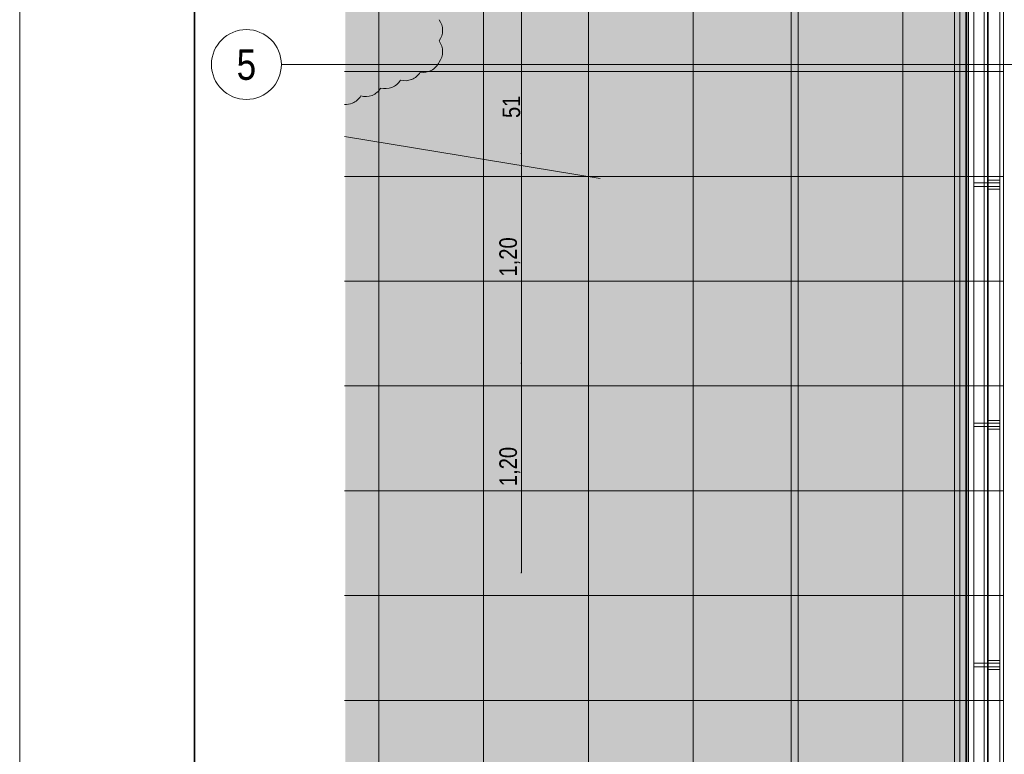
# Model space of a CAD drawing. Extents: x -743 to 300, y 62 to 1112.
# Tile 58 of 179: x -720 to -607, y 471 to 555. Entities that reach past the tile are written whole.
import ezdxf
from ezdxf.enums import TextEntityAlignment as Align
from ezdxf.lldxf.tags import DXFTag

# ---------------------------------------------------------------- set-up
doc = ezdxf.new("R2010")
doc.units = 0
doc.layers.get('0').update_dxf_attribs({"lineweight": 13})
for name, color, linetype, lineweight, true_color in [('00_E_ST_Handlaufleuchte–Handlauf-Position', 7, 'Continuous', 5, 0x0000b2), ('30 -34 Innenwände- 4 Türen_Fenster', 9, 'Continuous', 15, 0x808080), ('30 -34 Innenwände- 6 Elemente', 7, 'Continuous', 9, 0xff6633), ('30 -36 Dächer- 1 Konstruktion', 7, 'Continuous', 35, 0x6666cc), ('30 -36 Dächer- 3 Dachbeläge', 7, 'Continuous', 15, 0x9999ff), ('30 -36 Dächer- 4 Dachbekleidungen', 7, 'Continuous', 9, 0xccccff), ('60- 61 allgemeine Ausstattung- 4 Terrassen', 9, 'Continuous', 9, 0x808080), ('70 -76 Bemaßung- 2 Allgemein', 9, 'Continuous', 5, 0x808080), ('70 -77 Revision- 2 Wolken', 7, 'Continuous', 18, 0x944cff), ('iwb_Layout Achsbezeichung', 1, 'Continuous', 13, 0xff0000), ('iwb_Layout BA_Markierung', 7, 'Continuous', 9, 0xbadcdc)]:
    doc.layers.add(name, color=color, linetype=linetype, lineweight=lineweight, true_color=true_color)
doc.layers.add('70 -71 Achsen- 1 Gebäudeachsen', color=7, linetype='STRICHPUNKT2-A06CPV7LL0', lineweight=18)
doc.layers.add('iwb_Plankopf Rahmen', color=7, linetype='Continuous', lineweight=35)
doc.styles.get("Standard").update_dxf_attribs({"font": 'ARIALN.TTF'})
tags = doc.linetypes.add('grob-A06CPV7GL0', pattern=[14, 3, -8, 3]).pattern_tags.tags
tags[8:9] = [DXFTag(74, 4), DXFTag(75, 0), DXFTag(340, '0'), DXFTag(46, 0.0), DXFTag(50, 0.0), DXFTag(44, 0.0), DXFTag(45, 0.0)]
tags[6:7] = [DXFTag(74, 4), DXFTag(75, 0), DXFTag(340, '0'), DXFTag(46, 0.0), DXFTag(50, 0.0), DXFTag(44, 0.0), DXFTag(45, 0.0)]
tags[4:5] = [DXFTag(74, 4), DXFTag(75, 0), DXFTag(340, '0'), DXFTag(46, 0.0), DXFTag(50, 0.0), DXFTag(44, 0.0), DXFTag(45, 0.0)]
tags = doc.linetypes.add('STRICHPUNKT2', pattern=[12.7, 6.35, -3.175, 0, -3.175]).pattern_tags.tags
tags[10:11] = [DXFTag(74, 4), DXFTag(75, 0), DXFTag(340, '0'), DXFTag(46, 0.0), DXFTag(50, 0.0), DXFTag(44, 0.0), DXFTag(45, 0.0)]
tags[8:9] = [DXFTag(74, 4), DXFTag(75, 0), DXFTag(340, '0'), DXFTag(46, 0.0), DXFTag(50, 0.0), DXFTag(44, 0.0), DXFTag(45, 0.0)]
tags[6:7] = [DXFTag(74, 4), DXFTag(75, 0), DXFTag(340, '0'), DXFTag(46, 0.0), DXFTag(50, 0.0), DXFTag(44, 0.0), DXFTag(45, 0.0)]
tags[4:5] = [DXFTag(74, 4), DXFTag(75, 0), DXFTag(340, '0'), DXFTag(46, 0.0), DXFTag(50, 0.0), DXFTag(44, 0.0), DXFTag(45, 0.0)]
tags = doc.linetypes.add('STRICHPUNKT2-A06CPV7LL0', pattern=[12.7, 6.35, -3.175, 0, -3.175]).pattern_tags.tags
tags[10:11] = [DXFTag(74, 4), DXFTag(75, 0), DXFTag(340, '0'), DXFTag(46, 0.0), DXFTag(50, 0.0), DXFTag(44, 0.0), DXFTag(45, 0.0)]
tags[8:9] = [DXFTag(74, 4), DXFTag(75, 0), DXFTag(340, '0'), DXFTag(46, 0.0), DXFTag(50, 0.0), DXFTag(44, 0.0), DXFTag(45, 0.0)]
tags[6:7] = [DXFTag(74, 4), DXFTag(75, 0), DXFTag(340, '0'), DXFTag(46, 0.0), DXFTag(50, 0.0), DXFTag(44, 0.0), DXFTag(45, 0.0)]
tags[4:5] = [DXFTag(74, 4), DXFTag(75, 0), DXFTag(340, '0'), DXFTag(46, 0.0), DXFTag(50, 0.0), DXFTag(44, 0.0), DXFTag(45, 0.0)]

# ---------------------------------------------------------------- blocks, each defined once
blk = doc.blocks.new('Polygon-A06CPV78L0')
at = {"color": 0, "linetype": 'ByBlock', "lineweight": -2, "ltscale": 0.13}
blk.add_solid([(-611.22, 86.2), (-682.36, 86.01), (-611.05, 1083.81), (-682.36, 1083.81)], dxfattribs=at)
blk = doc.blocks.new('Referenz-A06CPV7ML0')
at = {"layer": '30 -34 Innenwände- 4 Türen_Fenster', "color": 0, "linetype": 'grob-A06CPV7GL0', "ltscale": 0.15}
blk.add_line((-682.49, 541.67), (-653.2, 536.87), dxfattribs=at)
at = {"layer": '30 -34 Innenwände- 6 Elemente', "color": 0, "linetype": 'Continuous', "ltscale": 0.13}
for p, q in [((-612.65, 762.97), (-612.65, 380.91)), ((-612.05, 380.31), (-612.05, 762.97)), ((-611.05, 762.97), (-611.05, 379.31)), ((-608.85, 377.11), (-608.85, 762.97))]:
    blk.add_line(p, q, dxfattribs=at)
at = {"layer": '30 -36 Dächer- 1 Konstruktion', "color": 0, "linetype": 'Continuous', "ltscale": 0.35}
blk.add_line((-608.85, 770.91), (-608.85, 380.91), dxfattribs=at)
at = {"layer": '30 -36 Dächer- 1 Konstruktion', "color": 0, "lineweight": 25}
for p, q in [((-608.85, 770.91), (-608.85, 380.91)), ((-608.85, 380.91), (-608.85, 770.91)), ((-608.85, 770.91), (-608.85, 380.91))]:
    blk.add_line(p, q, dxfattribs=at)
at = {"layer": '30 -36 Dächer- 1 Konstruktion', "color": 0, "lineweight": 5}
for p, q in [((-608.85, 770.91), (-608.85, 380.91)), ((-608.85, 380.91), (-608.85, 770.91)), ((-608.85, 770.91), (-608.85, 380.91))]:
    blk.add_line(p, q, dxfattribs=at)
at = {"layer": '30 -36 Dächer- 1 Konstruktion', "color": 0, "lineweight": -2}
for p, q in [((-608.85, 770.91), (-608.85, 380.91)), ((-608.85, 380.91), (-608.85, 770.91)), ((-608.85, 770.91), (-608.85, 380.91))]:
    blk.add_line(p, q, dxfattribs=at)
at = {"layer": '30 -36 Dächer- 1 Konstruktion', "color": 0}
blk.add_line((-608.85, 770.91), (-608.85, 380.91), dxfattribs=at)
at = {"layer": '30 -36 Dächer- 3 Dachbeläge', "color": 0, "linetype": 'Continuous', "ltscale": 0.15}
for p, q in [((-631.35, 379.51), (-631.35, 762.97)), ((-611.35, 762.97), (-611.35, 379.51))]:
    blk.add_line(p, q, dxfattribs=at)
at = {"layer": '30 -36 Dächer- 4 Dachbekleidungen', "color": 0, "linetype": 'Continuous', "ltscale": 0.13}
for p, q in [((-611.25, 379.81), (-611.25, 766.51)), ((-610.45, 766.51), (-610.45, 379.81)), ((-609.25, 766.51), (-609.25, 378.61)), ((-607.45, 376.81), (-607.45, 766.51)), ((-608.85, 536.36), (-608.85, 536.66)), ((-608.85, 536.66), (-607.45, 536.66)), ((-607.45, 536.66), (-607.45, 536.36)), ((-608.85, 536.36), (-610.45, 536.36)), ((-610.45, 536.36), (-610.45, 535.96)), ((-610.45, 535.96), (-608.85, 535.96)), ((-608.85, 536.36), (-607.45, 536.36)), ((-608.85, 535.96), (-608.85, 536.36)), ((-607.45, 535.96), (-608.85, 535.96)), ((-608.85, 535.96), (-608.85, 535.66)), ((-608.85, 535.66), (-607.45, 535.66)), ((-607.45, 536.36), (-607.45, 535.96)), ((-607.45, 535.66), (-607.45, 535.96)), ((-608.85, 508.86), (-610.45, 508.86)), ((-610.45, 508.86), (-610.45, 508.46)), ((-610.45, 508.46), (-608.85, 508.46)), ((-608.85, 508.86), (-608.85, 509.16)), ((-608.85, 509.16), (-607.45, 509.16)), ((-608.85, 508.86), (-607.45, 508.86)), ((-608.85, 508.46), (-608.85, 508.86)), ((-607.45, 508.46), (-608.85, 508.46)), ((-608.85, 508.46), (-608.85, 508.16)), ((-607.45, 509.16), (-607.45, 508.86)), ((-607.45, 508.86), (-607.45, 508.46)), ((-607.45, 508.16), (-607.45, 508.46)), ((-608.85, 508.16), (-607.45, 508.16)), ((-608.85, 481.36), (-610.45, 481.36)), ((-610.45, 481.36), (-610.45, 480.96)), ((-608.85, 481.36), (-608.85, 481.66)), ((-608.85, 481.66), (-607.45, 481.66)), ((-608.85, 481.36), (-607.45, 481.36)), ((-608.85, 480.96), (-608.85, 481.36)), ((-607.45, 481.66), (-607.45, 481.36)), ((-607.45, 481.36), (-607.45, 480.96)), ((-610.45, 480.96), (-608.85, 480.96)), ((-607.45, 480.96), (-608.85, 480.96)), ((-608.85, 480.96), (-608.85, 480.66)), ((-608.85, 480.66), (-607.45, 480.66)), ((-607.45, 480.66), (-607.45, 480.96))]:
    blk.add_line(p, q, dxfattribs=at)
at = {"layer": '60- 61 allgemeine Ausstattung- 4 Terrassen', "color": 0}
for p, q in [((-678.55, 379.71), (-678.55, 766.51)), ((-666.55, 379.71), (-666.55, 766.51)), ((-654.55, 379.71), (-654.55, 766.51)), ((-642.55, 379.71), (-642.55, 766.51)), ((-630.55, 379.71), (-630.55, 766.51)), ((-618.55, 379.71), (-618.55, 766.51)), ((-607.05, 766.51), (-607.05, 379.71)), ((-682.49, 549.11), (-607.05, 549.11)), ((-682.49, 537.11), (-607.05, 537.11)), ((-682.49, 525.11), (-607.05, 525.11)), ((-682.49, 513.11), (-607.05, 513.11)), ((-682.49, 501.11), (-607.05, 501.11)), ((-682.49, 489.11), (-607.05, 489.11)), ((-682.49, 477.11), (-607.05, 477.11))]:
    blk.add_line(p, q, dxfattribs=at)
at = {"layer": '70 -71 Achsen- 1 Gebäudeachsen', "color": 0, "linetype": 'STRICHPUNKT2-A06CPV7LL0', "ltscale": 0.18}
for p, q in [((-608.85, 1084.85), (-608.85, 85.41)), ((-682.49, 549.91), (76.46, 549.91))]:
    blk.add_line(p, q, dxfattribs=at)
at = {"layer": '70 -76 Bemaßung- 2 Allgemein', "color": 0, "linetype": 'Continuous', "ltscale": 0.13}
for p, q in [((-662.23, 549.93), (-662.23, 563.69)), ((-662.27, 549.91), (-662.21, 549.91)), ((-662.27, 549.91), (-662.21, 549.91)), ((-662.22, 549.9), (-662.24, 549.92)), ((-662.24, 549.92), (-662.22, 549.9)), ((-662.23, 549.9), (-662.23, 549.93)), ((-662.23, 549.92), (-662.23, 549.89)), ((-662.23, 539.73), (-662.23, 549.89)), ((-662.27, 539.71), (-662.21, 539.71)), ((-662.27, 539.71), (-662.21, 539.71)), ((-662.24, 539.72), (-662.22, 539.7)), ((-662.22, 539.7), (-662.24, 539.72)), ((-662.23, 539.7), (-662.23, 539.73)), ((-662.23, 539.72), (-662.23, 539.69)), ((-662.23, 515.73), (-662.23, 539.69)), ((-662.27, 515.71), (-662.21, 515.71)), ((-662.27, 515.71), (-662.21, 515.71)), ((-662.22, 515.7), (-662.24, 515.72)), ((-662.24, 515.72), (-662.22, 515.7)), ((-662.23, 515.7), (-662.23, 515.73)), ((-662.23, 515.72), (-662.23, 515.69)), ((-662.23, 491.73), (-662.23, 515.69)), ((-662.27, 491.71), (-662.21, 491.71)), ((-662.22, 491.7), (-662.24, 491.72)), ((-662.23, 491.7), (-662.23, 491.73))]:
    blk.add_line(p, q, dxfattribs=at)
at = {"layer": '70 -77 Revision- 2 Wolken', "color": 0, "linetype": 'Continuous', "ltscale": 0.18}
for centre, major_axis, end_param in [((-673.27, 553.83), (2.03, 0), 0.643501), ((-673.27, 553.83), (1.62, -1.22), 0.643501), ((-673.27, 551.39), (2.03, 0), 0.643501), ((-673.27, 551.39), (1.62, -1.22), 0.643501), ((-673.49, 551.04), (0.95, -1.8), 0.643501), ((-675.54, 550.09), (0.76, -1.89), 0.643501), ((-673.49, 551.04), (-0.32, -2.01), 0.643501), ((-677.81, 549.18), (0.76, -1.89), 0.643501), ((-675.54, 550.09), (-0.53, -1.96), 0.643501), ((-680.07, 548.27), (0.76, -1.89), 0.643501), ((-677.81, 549.18), (-0.53, -1.96), 0.643501), ((-682.33, 547.37), (-0.16, -2.03), 0.457625), ((-682.33, 547.37), (0.76, -1.89), 0.643501), ((-680.07, 548.27), (-0.53, -1.96), 0.643501)]:
    blk.add_ellipse(centre, major_axis=major_axis, ratio=1, start_param=0, end_param=end_param, dxfattribs=at)
at = {"layer": '70 -76 Bemaßung- 2 Allgemein', "color": 0, "linetype": 'Continuous', "ltscale": 0.13, "char_height": 2.0138, "attachment_point": 1, "rotation": 90}
for s, insert in [('{\\fArial Narrow;51}', (-664.38, 543.79)), ('{\\fArial Narrow;1,20}', (-664.75, 525.64)), ('{\\fArial Narrow;1,20}', (-664.75, 501.64))]:
    blk.add_mtext(s, dxfattribs=dict(at, insert=insert))
blk = doc.blocks.new('Polygon-A06CPV92L0')
at = {"color": 0, "linetype": 'ByBlock', "lineweight": -2, "ltscale": 0.13}
blk.add_solid([(-612.05, 381.11), (-612.85, 381.11), (-612.05, 762.97), (-612.85, 762.97)], dxfattribs=at)

msp = doc.modelspace()

# ---------------------------------------------------------------- linework, layer by layer
at = {"layer": 'iwb_Layout Achsbezeichung', "linetype": 'STRICHPUNKT2', "lineweight": 13, "ltscale": 0.39}
msp.add_line((-682.36, 549.91), (-689.7, 549.91), dxfattribs=at)
at = {"layer": 'iwb_Layout Achsbezeichung', "ltscale": 0.39}
msp.add_circle((-693.7, 549.91), 4, dxfattribs=at)
at = {"layer": 'iwb_Plankopf Rahmen', "color": 8, "lineweight": 13, "ltscale": 0.13, "true_color": 0x808080}
msp.add_lwpolyline([(300.35, 62.43), (-719.65, 62.43), (-719.65, 1112.43), (300.35, 1112.43), (300.35, 62.43)], close=True, dxfattribs=at)
at = {"layer": 'iwb_Plankopf Rahmen', "ltscale": 0.35}
msp.add_lwpolyline([(-699.65, 67.43), (-699.65, 1107.43), (295.35, 1107.43), (295.35, 67.43), (-599.65, 67.43), (-699.65, 67.43)], close=True, dxfattribs=at)

# ---------------------------------------------------------------- block references
at = {"color": 8, "lineweight": 13, "ltscale": 0.13, "true_color": 0x808080}
msp.add_blockref('Referenz-A06CPV7ML0', (0, 0), dxfattribs=at)
at = {"layer": '00_E_ST_Handlaufleuchte–Handlauf-Position', "ltscale": 0.13}
msp.add_blockref('Polygon-A06CPV92L0', (0, 0), dxfattribs=at)
at = {"layer": 'iwb_Layout BA_Markierung', "ltscale": 0.13}
msp.add_blockref('Polygon-A06CPV78L0', (0, 0), dxfattribs=at)

# ---------------------------------------------------------------- texts
at = {"layer": 'iwb_Layout Achsbezeichung', "ltscale": 0.39}
msp.add_text('5', height=3.5, dxfattribs=at).set_placement((-693.7, 549.91), align=Align.MIDDLE_CENTER)

doc.saveas('drawing.dxf')
